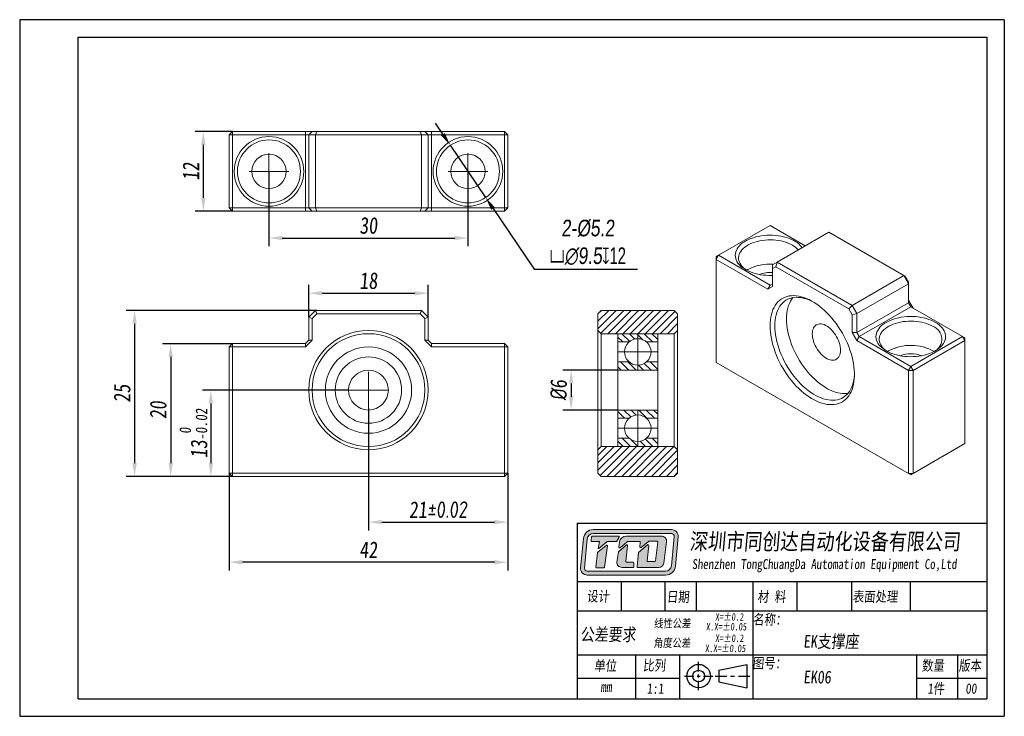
# Model space of a CAD drawing. Header units: millimetres. Extents: x 918 to 1066, y 138 to 243.
import ezdxf

# ---------------------------------------------------------------- set-up
doc = ezdxf.new("R2010")
doc.units = ezdxf.units.MM
doc.linetypes.add('CENTER2', pattern=[28.575, 19.05, -3.175, 3.175, -3.175])
doc.layers.get('0').update_dxf_attribs({"lineweight": 20})
for name, color, linetype, lineweight in [('中心线', 5, 'CENTER2', 13), ('外框', 7, 'Continuous', 25), ('文字', 3, 'Continuous', 18), ('标注', 1, 'Continuous', 13)]:
    doc.layers.add(name, color=color, linetype=linetype, lineweight=lineweight)
doc.styles.get("Standard").update_dxf_attribs({"font": 'SimSun.ttf', "width": 0.8, "oblique": 5})
doc.dimstyles.new('ISO-25', dxfattribs={"dimtxt": 2.5, "dimasz": 2, "dimexe": 1.25, "dimexo": 0, "dimtad": 1, "dimzin": 9, "dimdsep": 46, "dimtxsty": 'Standard', "dimcen": 2.5, "dimadec": 0, "dimazin": 2, "dimtfac": 1, "dimtix": 1, "dimtmove": 0, "dimatfit": 0, "dimfxl": 0, "dimarcsym": 0})
doc.dimstyles.new('ISO-25$3', dxfattribs={"dimtxt": 2.5, "dimasz": 2, "dimexe": 1.25, "dimexo": 0, "dimtad": 1, "dimtoh": 1, "dimzin": 9, "dimdsep": 46, "dimtxsty": 'Standard', "dimcen": 2.5, "dimadec": 0, "dimazin": 2, "dimtfac": 1, "dimtix": 1, "dimtmove": 0, "dimatfit": 0, "dimfxl": 0, "dimarcsym": 0})

# ---------------------------------------------------------------- blocks, each defined once
blk = doc.blocks.new('Y')
at = {"lineweight": 30}
for p, q in [((-4136.76, 2009.27), (-3862.74, 2009.27)), ((-4154.44, 2003.97), (-3857.44, 2003.97)), ((-4154.44, 2003.97), (-3857.44, 2003.97))]:
    blk.add_line(p, q, dxfattribs=at)
for points in [[(-3857.44, 2213.99), (-4154.44, 2213.99), (-4154.44, 2003.97)], [(-4136.76, 2009.27), (-4136.76, 2208.69), (-3862.74, 2208.69)]]:
    blk.add_lwpolyline(points, dxfattribs=at)
blk = doc.blocks.new('W')
at = {"lineweight": 30}
for p, q in [((-3857.44, 2213.99), (-3857.44, 2003.97)), ((-3857.44, 2213.99), (-3857.44, 2003.97)), ((-3862.74, 2208.69), (-3862.74, 2009.27))]:
    blk.add_line(p, q, dxfattribs=at)
blk.add_blockref('Y', (0, 0))
blk = doc.blocks.new('*D9')
at = {"layer": 'Defpoints', "color": 0, "transparency": 16777216}
for p in [(955.39, 219.7), (985.39, 219.7), (985.39, 209.66)]:
    blk.add_point(p, dxfattribs=at)
at = {"layer": '标注', "color": 0, "lineweight": -2, "transparency": 16777216}
for p, q in [((955.39, 219.7), (955.39, 208.41)), ((985.39, 219.7), (985.39, 208.41)), ((957.39, 209.66), (983.39, 209.66))]:
    blk.add_line(p, q, dxfattribs=at)
at = {"layer": '标注', "color": 0, "transparency": 16777216}
for points in [[(957.39, 209.99), (957.39, 209.33), (955.39, 209.66)], [(983.39, 209.99), (983.39, 209.33), (985.39, 209.66)]]:
    blk.add_solid(points, dxfattribs=at)
at = {"layer": '标注', "color": 0, "transparency": 16777216, "insert": (970.39, 211.54), "char_height": 2.5, "attachment_point": 5}
blk.add_mtext('30', dxfattribs=at)
blk = doc.blocks.new('*D10')
at = {"layer": 'Defpoints', "color": 0, "transparency": 16777216}
for p in [(949.89, 225.7), (945.49, 213.7), (949.89, 213.7)]:
    blk.add_point(p, dxfattribs=at)
at = {"layer": '标注', "color": 0, "lineweight": -2, "transparency": 16777216}
for p, q in [((949.89, 225.7), (944.24, 225.7)), ((945.49, 223.7), (945.49, 215.7)), ((949.89, 213.7), (944.24, 213.7))]:
    blk.add_line(p, q, dxfattribs=at)
at = {"layer": '标注', "color": 0, "transparency": 16777216}
for points in [[(945.16, 223.7), (945.82, 223.7), (945.49, 225.7)], [(945.16, 215.7), (945.82, 215.7), (945.49, 213.7)]]:
    blk.add_solid(points, dxfattribs=at)
at = {"layer": '标注', "color": 0, "transparency": 16777216, "insert": (943.62, 219.7), "char_height": 2.5, "attachment_point": 5, "rotation": 90}
blk.add_mtext('12', dxfattribs=at)
blk = doc.blocks.new('*D11')
at = {"layer": 'Defpoints', "color": 0, "transparency": 16777216}
for p in [(967.39, 186.74), (946.63, 173.74), (949.89, 173.74)]:
    blk.add_point(p, dxfattribs=at)
at = {"layer": '标注', "color": 0, "lineweight": -2, "transparency": 16777216}
for p, q in [((967.39, 186.74), (945.38, 186.74)), ((946.63, 184.74), (946.63, 175.74)), ((949.89, 173.74), (945.38, 173.74))]:
    blk.add_line(p, q, dxfattribs=at)
at = {"layer": '标注', "color": 0, "transparency": 16777216}
for points in [[(946.29, 184.74), (946.96, 184.74), (946.63, 186.74)], [(946.29, 175.74), (946.96, 175.74), (946.63, 173.74)]]:
    blk.add_solid(points, dxfattribs=at)
at = {"layer": '标注', "color": 0, "transparency": 16777216, "insert": (944, 180.24), "char_height": 2.5, "attachment_point": 5, "rotation": 90}
blk.add_mtext('13{\\H0.7x;\\S 0^ -0.02;}', dxfattribs=at)
blk = doc.blocks.new('*D12')
at = {"layer": 'Defpoints', "color": 0, "transparency": 16777216}
for p in [(949.89, 193.74), (940.57, 173.74), (949.89, 173.74)]:
    blk.add_point(p, dxfattribs=at)
at = {"layer": '标注', "color": 0, "lineweight": -2, "transparency": 16777216}
for p, q in [((949.89, 193.74), (939.32, 193.74)), ((940.57, 191.74), (940.57, 175.74)), ((949.89, 173.74), (939.32, 173.74))]:
    blk.add_line(p, q, dxfattribs=at)
at = {"layer": '标注', "color": 0, "transparency": 16777216}
for points in [[(940.24, 191.74), (940.91, 191.74), (940.57, 193.74)], [(940.24, 175.74), (940.91, 175.74), (940.57, 173.74)]]:
    blk.add_solid(points, dxfattribs=at)
at = {"layer": '标注', "color": 0, "transparency": 16777216, "insert": (938.7, 183.74), "char_height": 2.5, "attachment_point": 5, "rotation": 90}
blk.add_mtext('20', dxfattribs=at)
blk = doc.blocks.new('*D13')
at = {"layer": 'Defpoints', "color": 0, "transparency": 16777216}
for p in [(962.6, 198.74), (935.13, 173.74), (949.89, 173.74)]:
    blk.add_point(p, dxfattribs=at)
at = {"layer": '标注', "color": 0, "lineweight": -2, "transparency": 16777216}
for p, q in [((962.6, 198.74), (933.88, 198.74)), ((935.13, 196.74), (935.13, 175.74)), ((949.89, 173.74), (933.88, 173.74))]:
    blk.add_line(p, q, dxfattribs=at)
at = {"layer": '标注', "color": 0, "transparency": 16777216}
for points in [[(934.8, 196.74), (935.47, 196.74), (935.13, 198.74)], [(934.8, 175.74), (935.47, 175.74), (935.13, 173.74)]]:
    blk.add_solid(points, dxfattribs=at)
at = {"layer": '标注', "color": 0, "transparency": 16777216, "insert": (933.26, 186.24), "char_height": 2.5, "attachment_point": 5, "rotation": 90}
blk.add_mtext('25', dxfattribs=at)
blk = doc.blocks.new('*D14')
at = {"layer": 'Defpoints', "color": 0, "transparency": 16777216}
for p in [(979.39, 201.34), (961.39, 197.74), (979.39, 197.64)]:
    blk.add_point(p, dxfattribs=at)
at = {"layer": '标注', "color": 0, "lineweight": -2, "transparency": 16777216}
for p, q in [((961.39, 197.74), (961.39, 202.59)), ((979.39, 197.64), (979.39, 202.59)), ((963.39, 201.34), (977.39, 201.34))]:
    blk.add_line(p, q, dxfattribs=at)
at = {"layer": '标注', "color": 0, "transparency": 16777216}
for points in [[(963.39, 201.67), (963.39, 201.01), (961.39, 201.34)], [(977.39, 201.67), (977.39, 201.01), (979.39, 201.34)]]:
    blk.add_solid(points, dxfattribs=at)
at = {"layer": '标注', "color": 0, "transparency": 16777216, "insert": (970.39, 203.22), "char_height": 2.5, "attachment_point": 5}
blk.add_mtext('18', dxfattribs=at)
blk = doc.blocks.new('*D15')
at = {"layer": 'Defpoints', "color": 0, "transparency": 16777216}
for p in [(970.39, 183.99), (991.39, 174.24), (991.39, 166.85)]:
    blk.add_point(p, dxfattribs=at)
at = {"layer": '标注', "color": 0, "lineweight": -2, "transparency": 16777216}
for p, q in [((970.39, 183.99), (970.39, 165.6)), ((991.39, 174.24), (991.39, 165.6)), ((972.39, 166.85), (989.39, 166.85))]:
    blk.add_line(p, q, dxfattribs=at)
at = {"layer": '标注', "color": 0, "transparency": 16777216}
for points in [[(972.39, 167.18), (972.39, 166.52), (970.39, 166.85)], [(989.39, 167.18), (989.39, 166.52), (991.39, 166.85)]]:
    blk.add_solid(points, dxfattribs=at)
at = {"layer": '标注', "color": 0, "transparency": 16777216, "insert": (980.89, 168.73), "char_height": 2.5, "attachment_point": 5}
blk.add_mtext('21{\\fISOCPEUR|b0|i0|c0|p34;%%P0.02}', dxfattribs=at)
blk = doc.blocks.new('*D16')
at = {"layer": 'Defpoints', "color": 0, "transparency": 16777216}
for p in [(949.39, 174.24), (991.39, 174.24), (949.39, 160.81)]:
    blk.add_point(p, dxfattribs=at)
at = {"layer": '标注', "color": 0, "lineweight": -2, "transparency": 16777216}
for p, q in [((949.39, 174.24), (949.39, 159.56)), ((991.39, 174.24), (991.39, 159.56)), ((989.39, 160.81), (951.39, 160.81))]:
    blk.add_line(p, q, dxfattribs=at)
at = {"layer": '标注', "color": 0, "transparency": 16777216}
for points in [[(951.39, 161.14), (951.39, 160.47), (949.39, 160.81)], [(989.39, 161.14), (989.39, 160.47), (991.39, 160.81)]]:
    blk.add_solid(points, dxfattribs=at)
at = {"layer": '标注', "color": 0, "transparency": 16777216, "insert": (970.39, 162.68), "char_height": 2.5, "attachment_point": 5}
blk.add_mtext('42', dxfattribs=at)
blk = doc.blocks.new('*D17')
at = {"layer": 'Defpoints', "color": 0, "transparency": 16777216}
for p in [(1007.99, 189.74), (1000.94, 183.74), (1007.99, 183.74)]:
    blk.add_point(p, dxfattribs=at)
at = {"layer": '标注', "color": 0, "lineweight": -2, "transparency": 16777216}
for p, q in [((1007.99, 189.74), (999.69, 189.74)), ((1000.94, 187.74), (1000.94, 185.74)), ((1007.99, 183.74), (999.69, 183.74))]:
    blk.add_line(p, q, dxfattribs=at)
at = {"layer": '标注', "color": 0, "transparency": 16777216}
for points in [[(1000.61, 187.74), (1001.28, 187.74), (1000.94, 189.74)], [(1000.61, 185.74), (1001.28, 185.74), (1000.94, 183.74)]]:
    blk.add_solid(points, dxfattribs=at)
at = {"layer": '标注', "color": 0, "transparency": 16777216, "insert": (999.07, 186.74), "char_height": 2.5, "attachment_point": 5, "rotation": 90}
blk.add_mtext('{\\fISOCPEUR|b0|i0|c0|p34;%%C}6', dxfattribs=at)
blk = doc.blocks.new('*D18')
at = {"layer": 'Defpoints', "color": 0, "transparency": 16777216}
for p in [(982.73, 223.64), (988.05, 215.77)]:
    blk.add_point(p, dxfattribs=at)
at = {"layer": '标注', "color": 0, "lineweight": -2, "transparency": 16777216}
for p, q in [((981.62, 225.3), (980.5, 226.96)), ((982.73, 223.64), (988.05, 215.77)), ((989.17, 214.11), (995.35, 204.95)), ((995.35, 204.95), (1010.97, 204.95))]:
    blk.add_line(p, q, dxfattribs=at)
at = {"layer": '标注', "color": 0, "transparency": 16777216}
for points in [[(981.89, 225.48), (981.34, 225.11), (982.73, 223.64)], [(989.44, 214.29), (988.89, 213.92), (988.05, 215.77)]]:
    blk.add_solid(points, dxfattribs=at)
at = {"layer": '标注', "color": 0, "transparency": 16777216, "insert": (1003.47, 209), "char_height": 2.5, "attachment_point": 5}
blk.add_mtext('{\\fGulim|b0|i0|c129|p34;2-%%C5.2\\P\\fGDT|b0|i0|c0|p2;\\Q0;\\W0.67;v\\fGulim|b0|i0|c129|p34;\\Q5;\\W0.8;∅9.5\\fGDT|b0|i0|c0|p2;\\Q0;\\W0.67;x12}', dxfattribs=at)

msp = doc.modelspace()

# ---------------------------------------------------------------- hatches: boundary and pattern name
h = msp.add_hatch()
h.set_pattern_fill('ANSI31', color=2, scale=0.25)
h.set_pattern_definition([(45, (-166.0556, -35.4981), (-0.561266, 0.561266), [])])
h.paths.add_polyline_path([(1007.992, 195.245), (1016.492, 195.245), (1016.992, 195.745), (1016.992, 198.245), (1016.492, 198.745), (1005.492, 198.745), (1004.992, 198.245), (1004.992, 195.745), (1005.492, 195.245)])
h.paths.add_polyline_path([(1007.992, 178.245), (1005.492, 178.245), (1004.992, 177.745), (1004.992, 174.245), (1005.492, 173.745), (1016.492, 173.745), (1016.992, 174.245), (1016.992, 177.745), (1016.492, 178.245)])
h = msp.add_hatch()
h.set_pattern_fill('ANSI31', color=2, scale=0.25, angle=90)
h.set_pattern_definition([(135, (-166.0556, -35.4981), (-0.561266, -0.561266), [])])
h.paths.add_polyline_path([(1010.992, 195.245), (1007.992, 195.245), (1007.992, 193.995), (1009.669, 193.995, -0.1826758), (1010.992, 194.495)])
h.paths.add_polyline_path([(1013.992, 195.245), (1010.992, 195.245), (1010.992, 194.495, -0.1826758), (1012.315, 193.995), (1013.992, 193.995)])
h.paths.add_polyline_path([(1010.992, 190.495, -0.1826758), (1009.669, 190.995), (1007.992, 190.995), (1007.992, 189.745), (1010.992, 189.745)])
h.paths.add_polyline_path([(1013.992, 190.995), (1012.315, 190.995, -0.1826758), (1010.992, 190.495), (1010.992, 189.745), (1013.992, 189.745)])
h.paths.add_polyline_path([(1013.992, 183.745), (1010.992, 183.745), (1010.992, 182.995, -0.1826758), (1012.315, 182.495), (1013.992, 182.495)])
h.paths.add_polyline_path([(1010.992, 183.745), (1007.992, 183.745), (1007.992, 182.495), (1009.669, 182.495, -0.1826758), (1010.992, 182.995)])
h.paths.add_polyline_path([(1010.992, 178.995, -0.1826758), (1009.669, 179.495), (1007.992, 179.495), (1007.992, 178.245), (1010.992, 178.245)])
h.paths.add_polyline_path([(1013.992, 179.495), (1012.315, 179.495, -0.1826758), (1010.992, 178.995), (1010.992, 178.245), (1013.992, 178.245)])
at = {"layer": '文字'}
h = msp.add_hatch(color=256, dxfattribs=at)
h.dxf.hatch_style = 1
h.paths.add_polyline_path([(1016.08, 165.722), (1004.279, 165.722, 0.3871904), (1002.788, 164.364), (1002.376, 159.952, 0.4417631), (1003.37, 158.861), (1015.178, 158.861, 0.3876272), (1016.668, 160.221), (1017.074, 164.633, 0.4413093)])
h.paths.add_polyline_path([(1016.08, 165.123, -0.4413093), (1016.477, 164.687), (1016.072, 160.276, -0.3876272), (1015.178, 159.46), (1003.37, 159.46, -0.4417631), (1002.972, 159.896), (1003.384, 164.308, -0.3871904), (1004.279, 165.123)], flags=16)
h.paths.add_polyline_path([(1008.095, 164.739, -0.5692565), (1008.183, 164.591), (1007.848, 163.975, -0.2751589), (1007.76, 163.922), (1006.415, 163.922, 0.1785487), (1006.35, 163.898), (1005.129, 162.856), (1005.043, 162.856), (1005.238, 163.924), (1004.053, 163.924, -0.4551699), (1003.954, 164.037), (1004.038, 164.643, -0.3736999), (1004.136, 164.729)], flags=0)
h.paths.add_polyline_path([(1006.247, 163.346, -0.6728841), (1006.407, 163.254), (1005.975, 160.053, -0.3754282), (1005.876, 159.967), (1004.784, 159.967, -0.4451596), (1004.685, 160.077), (1004.914, 162.265, -0.2032664), (1004.952, 162.333)], flags=0)
h.paths.add_polyline_path([(1009.242, 164.739), (1014.585, 164.739, -0.4535474), (1015.327, 163.892), (1014.898, 160.677, -0.3759441), (1014.157, 160.027), (1010.989, 160.027, -0.443757), (1010.889, 160.137), (1011.103, 162.269), (1012.474, 163.434, -0.6781546), (1012.638, 163.347), (1012.384, 161.024, 0.4464345), (1012.483, 160.913), (1013.543, 160.913, 0.3783283), (1013.642, 161.001), (1013.998, 163.854, 0.4510331), (1013.899, 163.967), (1012.652, 163.967, 0.1736567), (1012.588, 163.944), (1011.481, 163.034, -0.6630003), (1011.318, 163.119), (1011.375, 163.806, 0.4388203), (1011.276, 163.914), (1009.46, 163.914, 0.1753949), (1009.396, 163.891), (1008.316, 162.991, -0.6807563), (1008.153, 163.08), (1008.252, 163.866, -0.3779258)], flags=0)
h.paths.add_polyline_path([(1008.096, 162.367), (1009.303, 163.428, -0.6841835), (1009.468, 163.342), (1009.206, 160.931, 0.4462884), (1009.305, 160.82), (1010.273, 160.82, -0.4142136), (1010.373, 160.72), (1010.373, 160.127, -0.4142136), (1010.273, 160.027), (1008.58, 160.027, -0.4294817), (1007.832, 160.814), (1008.063, 162.308, -0.1758286)], flags=0)
h.paths.add_polyline_path([(1008.183, 164.591, 0.5692565), (1008.095, 164.739), (1004.136, 164.729, 0.3736999), (1004.038, 164.643), (1003.954, 164.037, 0.4551699), (1004.053, 163.924), (1005.238, 163.924), (1005.043, 162.856), (1005.129, 162.856), (1006.35, 163.898, -0.1785487), (1006.415, 163.922), (1007.76, 163.922, 0.2751589), (1007.848, 163.975)], flags=0)
h.paths.add_polyline_path([(1006.407, 163.254, 0.6728841), (1006.247, 163.346), (1004.952, 162.333, 0.2032664), (1004.914, 162.265), (1004.685, 160.077, 0.4451596), (1004.784, 159.967), (1005.876, 159.967, 0.3754282), (1005.975, 160.053)], flags=0)
h.paths.add_polyline_path([(1009.468, 163.342, 0.6841835), (1009.303, 163.428), (1008.096, 162.367, 0.1758286), (1008.063, 162.308), (1007.832, 160.814, 0.4294817), (1008.58, 160.027), (1010.273, 160.027, 0.4142136), (1010.373, 160.127), (1010.373, 160.72, 0.4142136), (1010.273, 160.82), (1009.305, 160.82, -0.4462884), (1009.206, 160.931)], flags=0)
h.paths.add_polyline_path([(1014.585, 164.739), (1009.242, 164.739, 0.3779258), (1008.252, 163.866), (1008.153, 163.08, 0.6807563), (1008.316, 162.991), (1009.396, 163.891, -0.1753949), (1009.46, 163.914), (1011.276, 163.914, -0.4388203), (1011.375, 163.806), (1011.318, 163.119, 0.6630003), (1011.481, 163.034), (1012.588, 163.944, -0.1736567), (1012.652, 163.967), (1013.899, 163.967, -0.4510331), (1013.998, 163.854), (1013.642, 161.001, -0.3783283), (1013.543, 160.913), (1012.483, 160.913, -0.4464345), (1012.384, 161.024), (1012.638, 163.347, 0.6781546), (1012.474, 163.434), (1011.103, 162.269), (1010.889, 160.137, 0.443757), (1010.989, 160.027), (1014.157, 160.027, 0.3759441), (1014.898, 160.677), (1015.327, 163.892, 0.4535474)], flags=0)
h = msp.add_hatch(color=256, dxfattribs=at)
h.dxf.hatch_style = 1
h.paths.add_polyline_path([(1008.183, 164.591, 0.5692565), (1008.095, 164.739), (1004.136, 164.729, 0.3736999), (1004.038, 164.643), (1003.954, 164.037, 0.4551699), (1004.053, 163.924), (1005.238, 163.924), (1005.043, 162.856), (1005.129, 162.856), (1006.35, 163.898, -0.1785487), (1006.415, 163.922), (1007.76, 163.922, 0.2751589), (1007.848, 163.975)])
h.paths.add_polyline_path([(1006.407, 163.254, 0.6728841), (1006.247, 163.346), (1004.952, 162.333, 0.2032664), (1004.914, 162.265), (1004.685, 160.077, 0.4451596), (1004.784, 159.967), (1005.876, 159.967, 0.3754282), (1005.975, 160.053)])
h.paths.add_polyline_path([(1009.468, 163.342, 0.6841835), (1009.303, 163.428), (1008.096, 162.367, 0.1758286), (1008.063, 162.308), (1007.832, 160.814, 0.4294817), (1008.58, 160.027), (1010.273, 160.027, 0.4142136), (1010.373, 160.127), (1010.373, 160.72, 0.4142136), (1010.273, 160.82), (1009.305, 160.82, -0.4462884), (1009.206, 160.931)])
h.paths.add_polyline_path([(1014.585, 164.739), (1009.242, 164.739, 0.3779258), (1008.252, 163.866), (1008.153, 163.08, 0.6807563), (1008.316, 162.991), (1009.396, 163.891, -0.1753949), (1009.46, 163.914), (1011.276, 163.914, -0.4388203), (1011.375, 163.806), (1011.318, 163.119, 0.6630003), (1011.481, 163.034), (1012.588, 163.944, -0.1736567), (1012.652, 163.967), (1013.899, 163.967, -0.4510331), (1013.998, 163.854), (1013.642, 161.001, -0.3783283), (1013.543, 160.913), (1012.483, 160.913, -0.4464345), (1012.384, 161.024), (1012.638, 163.347, 0.6781546), (1012.474, 163.434), (1011.103, 162.269), (1010.889, 160.137, 0.443757), (1010.989, 160.027), (1014.157, 160.027, 0.3759441), (1014.898, 160.677), (1015.327, 163.892, 0.4535474)])

# ---------------------------------------------------------------- linework, layer by layer
at = {"color": 7, "linetype": 'Continuous', "lineweight": 15}
for p, q in [((949.392, 225.203), (949.892, 225.703)), ((949.892, 225.203), (949.892, 225.703)), ((949.892, 225.703), (960.892, 225.703)), ((960.892, 225.203), (960.892, 225.703)), ((961.392, 225.703), (960.892, 225.703)), ((961.392, 225.203), (961.892, 225.703)), ((961.892, 225.703), (961.392, 225.703)), ((961.892, 225.703), (962.599, 225.703)), ((962.392, 225.203), (962.599, 225.703)), ((962.599, 225.703), (978.185, 225.703)), ((978.392, 225.203), (978.185, 225.703)), ((978.185, 225.703), (978.892, 225.703)), ((978.892, 225.703), (979.392, 225.203)), ((979.392, 225.703), (978.892, 225.703)), ((979.892, 225.703), (979.392, 225.703)), ((979.892, 225.703), (979.892, 225.203)), ((979.892, 225.703), (990.892, 225.703)), ((990.892, 225.703), (991.392, 225.203)), ((990.892, 225.703), (990.892, 225.203)), ((949.392, 214.203), (949.392, 225.203)), ((949.392, 225.203), (949.892, 225.203)), ((949.892, 225.203), (949.892, 214.203)), ((960.892, 225.203), (949.892, 225.203)), ((960.892, 214.203), (960.892, 225.203)), ((960.892, 225.203), (961.392, 225.203)), ((961.392, 214.203), (961.392, 225.203)), ((962.392, 225.203), (961.392, 225.203)), ((962.392, 225.203), (962.392, 214.203)), ((978.392, 225.203), (962.392, 225.203)), ((978.392, 214.203), (978.392, 225.203)), ((979.392, 225.203), (978.392, 225.203)), ((979.392, 225.203), (979.392, 214.203)), ((979.392, 225.203), (979.892, 225.203)), ((979.892, 225.203), (979.892, 214.203)), ((990.892, 225.203), (979.892, 225.203)), ((990.892, 214.203), (990.892, 225.203)), ((990.892, 225.203), (991.392, 225.203)), ((991.392, 225.203), (991.392, 214.203)), ((949.892, 214.203), (949.392, 214.203)), ((949.892, 213.703), (949.392, 214.203)), ((949.892, 214.203), (960.892, 214.203)), ((949.892, 213.703), (949.892, 214.203)), ((961.392, 214.203), (960.892, 214.203)), ((960.892, 213.703), (960.892, 214.203)), ((961.392, 214.203), (962.392, 214.203)), ((961.892, 213.703), (961.392, 214.203)), ((962.392, 214.203), (978.392, 214.203)), ((962.599, 213.703), (962.392, 214.203)), ((978.185, 213.703), (978.392, 214.203)), ((978.392, 214.203), (979.392, 214.203)), ((979.392, 214.203), (978.892, 213.703)), ((979.892, 214.203), (979.392, 214.203)), ((979.892, 214.203), (979.892, 213.703)), ((979.892, 214.203), (990.892, 214.203)), ((991.392, 214.203), (990.892, 214.203)), ((990.892, 214.203), (990.892, 213.703)), ((991.392, 214.203), (990.892, 213.703)), ((960.892, 213.703), (949.892, 213.703)), ((960.892, 213.703), (961.392, 213.703)), ((961.392, 213.703), (961.892, 213.703)), ((962.599, 213.703), (961.892, 213.703)), ((978.185, 213.703), (962.599, 213.703)), ((978.892, 213.703), (978.185, 213.703)), ((978.892, 213.703), (979.392, 213.703)), ((979.392, 213.703), (979.892, 213.703)), ((990.892, 213.703), (979.892, 213.703)), ((1030.939, 211.543), (1023.161, 207.053)), ((1036.242, 208.482), (1030.939, 211.543)), ((1039.778, 210.523), (1032, 206.033)), ((1051.092, 203.992), (1039.778, 210.523)), ((1022.808, 206.441), (1023.161, 207.053)), ((1023.161, 207.053), (1022.808, 206.849)), ((1022.808, 206.441), (1022.808, 206.849)), ((1022.808, 206.441), (1022.808, 190.926)), ((1030.586, 201.95), (1022.808, 206.441)), ((1023.161, 207.053), (1030.939, 202.563)), ((1027.58, 204.909), (1027.413, 204.807)), ((1031.293, 205.625), (1032, 206.033)), ((1031.293, 205.047), (1031.293, 205.625)), ((1031.793, 205.336), (1031.293, 205.047)), ((1031.293, 205.047), (1031.293, 202.359)), ((1031.793, 205.336), (1032, 206.033)), ((1042.814, 198.974), (1031.793, 205.336)), ((1032, 206.033), (1043.314, 199.502)), ((1043.314, 199.502), (1051.092, 203.992)), ((1051.799, 202.767), (1051.092, 203.992)), ((1051.092, 203.992), (1051.299, 203.872)), ((1051.299, 203.872), (1051.799, 203.006)), ((1030.586, 201.95), (1030.939, 202.563)), ((1030.586, 201.95), (1030.939, 202.155)), ((1031.293, 202.767), (1030.939, 202.563)), ((1030.939, 202.155), (1031.293, 202.359)), ((1051.799, 202.767), (1044.021, 198.277)), ((1051.799, 203.006), (1051.799, 202.767)), ((1051.799, 199.909), (1051.799, 202.767)), ((1042.814, 198.974), (1043.314, 199.502)), ((1043.314, 198.108), (1042.814, 198.974)), ((1043.314, 199.502), (1044.021, 198.277)), ((1044.021, 195.419), (1051.799, 199.909)), ((1052.152, 199.297), (1044.374, 194.807)), ((1052.152, 199.705), (1051.799, 200.318)), ((1051.799, 199.909), (1052.152, 199.297)), ((1052.506, 199.093), (1052.152, 199.705)), ((1059.931, 194.807), (1052.152, 199.297)), ((961.392, 197.745), (962.392, 198.745)), ((961.892, 197.538), (961.392, 197.745)), ((961.392, 194.245), (961.392, 197.745)), ((962.599, 198.245), (961.892, 197.538)), ((961.892, 197.538), (961.892, 194.245)), ((962.599, 198.245), (962.392, 198.745)), ((962.392, 198.745), (978.392, 198.745)), ((978.185, 198.245), (962.599, 198.245)), ((978.185, 198.245), (978.392, 198.745)), ((978.892, 197.538), (978.185, 198.245)), ((978.392, 198.745), (979.392, 197.745)), ((979.392, 197.745), (978.892, 197.538)), ((978.892, 194.245), (978.892, 197.538)), ((979.392, 197.745), (979.392, 194.245)), ((1005.492, 198.745), (1004.992, 198.245)), ((1004.992, 195.745), (1004.992, 198.245)), ((1005.492, 198.745), (1016.492, 198.745)), ((1016.992, 198.245), (1016.492, 198.745)), ((1016.992, 195.745), (1016.992, 198.245)), ((1044.021, 198.277), (1043.314, 198.108)), ((1043.314, 195.419), (1043.314, 198.108)), ((1044.021, 198.277), (1044.021, 195.419)), ((1004.992, 195.745), (1005.492, 195.245)), ((1004.992, 177.745), (1004.992, 195.745)), ((1007.992, 195.245), (1005.492, 195.245)), ((1005.492, 195.245), (1005.492, 178.245)), ((1016.492, 195.245), (1007.992, 195.245)), ((1007.992, 195.245), (1007.992, 189.745)), ((1013.992, 189.745), (1013.992, 195.245)), ((1016.492, 195.245), (1016.992, 195.745)), ((1016.492, 178.245), (1016.492, 195.245)), ((1016.992, 195.745), (1016.992, 177.745)), ((1043.314, 195.419), (1043.667, 194.807)), ((1044.021, 195.419), (1043.314, 195.419)), ((1043.667, 194.807), (1044.021, 194.194)), ((1044.374, 194.807), (1044.021, 195.419)), ((1044.374, 194.807), (1044.021, 194.194)), ((1044.374, 194.807), (1052.152, 190.317)), ((1052.152, 190.317), (1059.931, 194.807)), ((1059.931, 194.807), (1060.284, 194.194)), ((1060.284, 194.603), (1059.931, 194.807)), ((1060.284, 194.603), (1060.284, 194.194)), ((949.892, 193.745), (949.392, 193.245)), ((949.392, 174.245), (949.392, 193.245)), ((949.892, 193.245), (949.392, 193.245)), ((949.892, 193.245), (949.892, 193.745)), ((949.892, 193.745), (960.892, 193.745)), ((949.892, 193.245), (949.892, 174.245)), ((960.892, 193.245), (949.892, 193.245)), ((961.392, 194.245), (960.892, 193.745)), ((960.892, 193.245), (961.392, 193.745)), ((960.892, 193.245), (960.892, 193.745)), ((961.392, 193.745), (961.892, 194.245)), ((961.892, 194.245), (961.392, 194.245)), ((978.892, 194.245), (979.392, 193.745)), ((979.392, 194.245), (978.892, 194.245)), ((979.892, 193.745), (979.392, 194.245)), ((979.392, 193.745), (979.892, 193.245)), ((979.892, 193.745), (979.892, 193.245)), ((979.892, 193.745), (990.892, 193.745)), ((990.892, 193.245), (979.892, 193.245)), ((990.892, 193.745), (990.892, 193.245)), ((991.392, 193.245), (990.892, 193.745)), ((990.892, 174.245), (990.892, 193.245)), ((991.392, 193.245), (990.892, 193.245)), ((991.392, 193.245), (991.392, 174.245)), ((1051.799, 189.704), (1044.021, 194.194)), ((1060.284, 194.194), (1052.506, 189.704)), ((1060.284, 178.68), (1060.284, 194.194)), ((1048.794, 192.663), (1048.626, 192.561)), ((1022.808, 190.926), (1051.799, 174.19)), ((1023.161, 190.722), (1022.808, 190.926)), ((1052.152, 173.986), (1023.161, 190.722)), ((1052.152, 190.317), (1051.799, 189.704)), ((1052.506, 189.704), (1052.152, 190.317)), ((1013.992, 189.745), (1007.992, 189.745)), ((1007.992, 183.745), (1007.992, 189.745)), ((1013.992, 189.745), (1013.992, 183.745)), ((1051.799, 174.19), (1051.799, 189.704)), ((1052.506, 189.704), (1051.799, 189.704)), ((1052.506, 189.704), (1052.506, 174.19)), ((1007.992, 183.745), (1007.992, 178.245)), ((1007.992, 183.745), (1013.992, 183.745)), ((1013.992, 178.245), (1013.992, 183.745)), ((1005.492, 178.245), (1004.992, 177.745)), ((1005.492, 178.245), (1007.992, 178.245)), ((1007.992, 178.245), (1016.492, 178.245)), ((1016.992, 177.745), (1016.492, 178.245)), ((1059.931, 178.476), (1052.152, 173.986)), ((1052.506, 174.19), (1060.284, 178.68)), ((1060.284, 178.68), (1059.931, 178.476)), ((1004.992, 174.245), (1004.992, 177.745)), ((1016.992, 174.245), (1016.992, 177.745)), ((949.892, 174.245), (949.392, 174.245)), ((949.892, 173.745), (949.392, 174.245)), ((949.892, 174.245), (990.892, 174.245)), ((949.892, 173.745), (949.892, 174.245)), ((990.892, 173.745), (949.892, 173.745)), ((991.392, 174.245), (990.892, 174.245)), ((990.892, 173.745), (990.892, 174.245)), ((990.892, 173.745), (991.392, 174.245)), ((1004.992, 174.245), (1005.492, 173.745)), ((1005.492, 173.745), (1016.492, 173.745)), ((1016.492, 173.745), (1016.992, 174.245)), ((1052.506, 174.19), (1051.799, 174.19)), ((1052.152, 173.986), (1051.799, 174.19)), ((1052.152, 173.986), (1052.506, 174.19))]:
    msp.add_line(p, q, dxfattribs=at)
for p, q in [((1009.669, 193.995), (1007.992, 193.995)), ((1013.992, 193.995), (1012.315, 193.995)), ((1009.669, 190.995), (1007.992, 190.995)), ((1013.992, 190.995), (1012.315, 190.995)), ((1009.669, 182.495), (1007.992, 182.495)), ((1013.992, 182.495), (1012.315, 182.495)), ((1009.669, 179.495), (1007.992, 179.495)), ((1013.992, 179.495), (1012.315, 179.495))]:
    msp.add_line(p, q)
at = {"color": 7, "linetype": 'Continuous', "lineweight": 15, "flags": 128}
for points in [[(1031.293, 204.029), (1031.207, 204.026), (1030.779, 204.024), (1030.351, 204.041), (1029.928, 204.079), (1029.512, 204.136), (1029.105, 204.213), (1028.71, 204.309), (1028.33, 204.423), (1027.967, 204.555), (1027.624, 204.703), (1027.303, 204.867), (1027.007, 205.045), (1026.736, 205.237), (1026.494, 205.44), (1026.281, 205.655), (1026.099, 205.879), (1025.95, 206.111), (1025.833, 206.348), (1025.751, 206.591), (1025.703, 206.837), (1025.69, 207.084), (1025.711, 207.331), (1025.768, 207.576), (1025.859, 207.817), (1025.984, 208.054), (1026.142, 208.284), (1026.331, 208.505), (1026.552, 208.717), (1026.801, 208.918), (1027.079, 209.107), (1027.381, 209.282), (1027.708, 209.442), (1028.056, 209.586), (1028.423, 209.713), (1028.807, 209.823), (1029.205, 209.914), (1029.615, 209.986), (1030.033, 210.038), (1030.458, 210.071), (1030.886, 210.084), (1031.314, 210.076), (1031.739, 210.048), (1032.16, 210.001), (1032.572, 209.933), (1032.973, 209.847), (1033.361, 209.742), (1033.732, 209.619), (1034.085, 209.479), (1034.418, 209.323), (1034.727, 209.152), (1035.01, 208.967), (1035.267, 208.769), (1035.495, 208.559), (1035.692, 208.34), (1035.786, 208.218)], [(1034.298, 208.584), (1033.997, 208.743), (1033.673, 208.887), (1033.329, 209.014), (1032.967, 209.124), (1032.59, 209.216), (1032.202, 209.288), (1031.803, 209.341), (1031.398, 209.374), (1030.99, 209.387), (1030.582, 209.379), (1030.176, 209.351), (1029.776, 209.303), (1029.384, 209.236), (1029.004, 209.149), (1028.638, 209.044), (1028.29, 208.921), (1027.961, 208.781), (1027.654, 208.625), (1027.371, 208.455), (1027.115, 208.271), (1026.887, 208.075), (1026.689, 207.869), (1026.522, 207.653), (1026.388, 207.43), (1026.288, 207.201), (1026.222, 206.968), (1026.192, 206.733), (1026.196, 206.497), (1026.236, 206.262), (1026.31, 206.03), (1026.419, 205.803), (1026.561, 205.582), (1026.735, 205.368), (1026.941, 205.164), (1027.176, 204.971), (1027.413, 204.807)], [(1030.939, 196.439), (1030.952, 196.888), (1030.988, 197.322), (1031.05, 197.738), (1031.135, 198.135), (1031.245, 198.512), (1031.377, 198.866), (1031.533, 199.196), (1031.711, 199.501), (1031.911, 199.781), (1032.131, 200.033), (1032.372, 200.257), (1032.632, 200.452), (1032.909, 200.618), (1033.204, 200.753), (1033.515, 200.857), (1033.84, 200.93), (1034.179, 200.971), (1034.529, 200.98), (1034.891, 200.958), (1035.261, 200.904), (1035.64, 200.818), (1036.025, 200.702), (1036.415, 200.554), (1036.809, 200.377), (1037.204, 200.17), (1037.6, 199.934), (1037.995, 199.671), (1038.387, 199.381), (1038.774, 199.065), (1039.156, 198.725), (1039.531, 198.362), (1039.898, 197.978), (1040.254, 197.573), (1040.599, 197.149), (1040.931, 196.709), (1041.249, 196.253), (1041.552, 195.784), (1041.838, 195.303), (1042.107, 194.812), (1042.357, 194.313), (1042.588, 193.809), (1042.798, 193.3), (1042.987, 192.789), (1043.154, 192.279), (1043.298, 191.77), (1043.419, 191.265), (1043.517, 190.765), (1043.59, 190.274), (1043.639, 189.792), (1043.664, 189.321), (1043.664, 188.864), (1043.639, 188.422), (1043.59, 187.997), (1043.517, 187.59), (1043.419, 187.204), (1043.298, 186.838), (1043.154, 186.496), (1042.987, 186.178), (1042.798, 185.885), (1042.588, 185.619), (1042.357, 185.381), (1042.107, 185.171), (1041.838, 184.991), (1041.552, 184.841), (1041.249, 184.721), (1040.931, 184.633), (1040.599, 184.576), (1040.254, 184.55), (1039.898, 184.557), (1039.531, 184.595), (1039.156, 184.665), (1038.774, 184.766), (1038.387, 184.898), (1037.995, 185.06), (1037.6, 185.253), (1037.204, 185.474), (1036.809, 185.724), (1036.415, 186), (1036.025, 186.303), (1035.64, 186.631), (1035.261, 186.983), (1034.891, 187.357), (1034.529, 187.752), (1034.179, 188.167), (1033.84, 188.599), (1033.515, 189.047), (1033.204, 189.51), (1032.909, 189.985), (1032.632, 190.471), (1032.372, 190.966), (1032.131, 191.468), (1031.911, 191.975), (1031.711, 192.485), (1031.533, 192.996), (1031.377, 193.506), (1031.245, 194.013), (1031.135, 194.516), (1031.05, 195.011), (1030.988, 195.498), (1030.952, 195.975), (1030.939, 196.439)], [(1037.484, 200.007), (1037.464, 200.017), (1037.08, 200.211), (1036.697, 200.374), (1036.319, 200.508), (1035.947, 200.61), (1035.581, 200.681), (1035.224, 200.72), (1034.877, 200.727), (1034.541, 200.703), (1034.218, 200.647), (1033.909, 200.559), (1033.616, 200.44), (1033.339, 200.29), (1033.08, 200.11), (1032.84, 199.901), (1032.62, 199.663), (1032.42, 199.398), (1032.242, 199.107), (1032.086, 198.79), (1031.953, 198.449), (1031.843, 198.086), (1031.757, 197.701), (1031.696, 197.298), (1031.659, 196.876), (1031.646, 196.439)], [(1034.384, 200.68), (1034.188, 200.419), (1034.009, 200.127), (1033.853, 199.81), (1033.72, 199.47), (1033.611, 199.106), (1033.525, 198.722), (1033.463, 198.318), (1033.426, 197.897), (1033.414, 197.459), (1033.426, 197.007), (1033.463, 196.543), (1033.525, 196.068), (1033.611, 195.585), (1033.72, 195.095), (1033.853, 194.601), (1034.009, 194.104), (1034.188, 193.607), (1034.387, 193.111), (1034.608, 192.619), (1034.848, 192.132), (1035.107, 191.654), (1035.384, 191.184), (1035.677, 190.726), (1035.986, 190.282), (1036.309, 189.853), (1036.644, 189.441), (1036.992, 189.047), (1037.349, 188.674), (1037.714, 188.323), (1038.087, 187.995), (1038.465, 187.692), (1038.847, 187.414), (1039.232, 187.164), (1039.617, 186.941), (1040.002, 186.748), (1040.384, 186.584), (1040.762, 186.451), (1041.135, 186.349), (1041.5, 186.278), (1041.857, 186.238), (1042.205, 186.231), (1042.54, 186.256), (1042.697, 186.279)], [(1055.865, 196.95), (1056.155, 196.768), (1056.419, 196.573), (1056.654, 196.367), (1056.859, 196.15), (1057.033, 195.924), (1057.174, 195.69), (1057.282, 195.451), (1057.356, 195.208), (1057.396, 194.961), (1057.4, 194.714), (1057.369, 194.467), (1057.304, 194.223), (1057.205, 193.983), (1057.071, 193.748), (1056.906, 193.52), (1056.708, 193.3), (1056.48, 193.091), (1056.223, 192.893), (1055.94, 192.708), (1055.631, 192.537), (1055.299, 192.381), (1054.946, 192.241), (1054.574, 192.118), (1054.186, 192.013), (1053.785, 191.926), (1053.373, 191.859), (1052.953, 191.811), (1052.527, 191.784), (1052.099, 191.776), (1051.671, 191.789), (1051.247, 191.822), (1050.828, 191.874), (1050.418, 191.946), (1050.02, 192.037), (1049.636, 192.147), (1049.269, 192.274), (1048.921, 192.418), (1048.595, 192.578), (1048.292, 192.753), (1048.015, 192.941), (1047.765, 193.142), (1047.545, 193.354), (1047.355, 193.576), (1047.197, 193.806), (1047.072, 194.042), (1046.981, 194.284), (1046.925, 194.529), (1046.903, 194.776), (1046.916, 195.023), (1046.964, 195.269), (1047.046, 195.511), (1047.163, 195.749), (1047.312, 195.981), (1047.494, 196.205), (1047.707, 196.419), (1047.95, 196.623), (1048.22, 196.815), (1048.517, 196.993), (1048.837, 197.157), (1049.18, 197.305), (1049.543, 197.437), (1049.923, 197.551), (1050.318, 197.647), (1050.725, 197.723), (1051.141, 197.781), (1051.565, 197.819), (1051.992, 197.836), (1052.42, 197.834), (1052.847, 197.811), (1053.268, 197.768), (1053.683, 197.706), (1054.087, 197.624), (1054.478, 197.524), (1054.854, 197.405), (1055.212, 197.27), (1055.55, 197.117), (1055.865, 196.95)], [(1031.646, 196.439), (1031.659, 195.987), (1031.696, 195.523), (1031.757, 195.048), (1031.843, 194.565), (1031.953, 194.075), (1032.086, 193.581), (1032.242, 193.084), (1032.42, 192.586), (1032.62, 192.091), (1032.84, 191.598), (1033.08, 191.112), (1033.339, 190.633), (1033.616, 190.164), (1033.909, 189.706), (1034.218, 189.262), (1034.541, 188.832), (1034.877, 188.42), (1035.224, 188.027), (1035.581, 187.654), (1035.947, 187.302), (1036.319, 186.974), (1036.697, 186.671), (1037.08, 186.394), (1037.464, 186.143), (1037.849, 185.921), (1038.234, 185.727), (1038.616, 185.564), (1038.994, 185.43), (1039.367, 185.328), (1039.733, 185.257), (1040.09, 185.218), (1040.437, 185.211), (1040.773, 185.235), (1041.095, 185.291), (1041.404, 185.379), (1041.698, 185.498), (1041.974, 185.648), (1042.233, 185.828), (1042.474, 186.037), (1042.694, 186.275), (1042.894, 186.54), (1043.072, 186.831), (1043.228, 187.148), (1043.361, 187.489), (1043.471, 187.852), (1043.556, 188.236), (1043.618, 188.64), (1043.655, 189.062), (1043.665, 189.3)], [(1041.546, 192.765), (1041.533, 192.507), (1041.496, 192.267), (1041.435, 192.047), (1041.35, 191.849), (1041.242, 191.677), (1041.113, 191.532), (1040.965, 191.416), (1040.798, 191.33), (1040.615, 191.275), (1040.418, 191.252), (1040.21, 191.261), (1039.992, 191.302), (1039.768, 191.374), (1039.539, 191.477), (1039.31, 191.61), (1039.081, 191.77), (1038.857, 191.957), (1038.639, 192.167), (1038.431, 192.399), (1038.234, 192.649), (1038.051, 192.915), (1037.884, 193.194), (1037.736, 193.482), (1037.607, 193.776), (1037.499, 194.072), (1037.414, 194.368), (1037.353, 194.659), (1037.316, 194.942), (1037.303, 195.214), (1037.316, 195.472), (1037.353, 195.712), (1037.414, 195.932), (1037.499, 196.129), (1037.607, 196.302), (1037.736, 196.447), (1037.884, 196.563), (1038.051, 196.649), (1038.234, 196.704), (1038.431, 196.727), (1038.639, 196.718), (1038.857, 196.677), (1039.081, 196.605), (1039.31, 196.502), (1039.539, 196.369), (1039.768, 196.209), (1039.992, 196.022), (1040.21, 195.812), (1040.418, 195.58), (1040.615, 195.33), (1040.798, 195.064), (1040.965, 194.785), (1041.113, 194.497), (1041.242, 194.203), (1041.35, 193.907), (1041.435, 193.611), (1041.496, 193.32), (1041.533, 193.037), (1041.546, 192.765)], [(1055.511, 196.338), (1055.21, 196.497), (1054.886, 196.641), (1054.542, 196.768), (1054.18, 196.878), (1053.804, 196.97), (1053.415, 197.042), (1053.016, 197.095), (1052.612, 197.128), (1052.204, 197.141), (1051.795, 197.133), (1051.389, 197.105), (1050.989, 197.057), (1050.597, 196.99), (1050.217, 196.903), (1049.852, 196.798), (1049.503, 196.674), (1049.174, 196.535), (1048.867, 196.379), (1048.584, 196.208), (1048.328, 196.025), (1048.1, 195.829), (1047.902, 195.622), (1047.735, 195.407), (1047.601, 195.184), (1047.501, 194.955), (1047.436, 194.722), (1047.405, 194.487), (1047.409, 194.251), (1047.449, 194.016), (1047.523, 193.784), (1047.632, 193.557), (1047.774, 193.336), (1047.948, 193.122), (1048.154, 192.918), (1048.389, 192.725), (1048.626, 192.561)]]:
    msp.add_lwpolyline(points, dxfattribs=at)
at = {"color": 7, "linetype": 'Continuous', "lineweight": 15}
for centre, radius in [((955.392, 219.703), 5.25), ((955.392, 219.703), 4.75), ((985.392, 219.703), 5.25), ((985.392, 219.703), 4.75), ((955.392, 219.703), 2.6), ((985.392, 219.703), 2.6), ((970.392, 186.745), 9), ((970.392, 186.745), 8.5), ((970.392, 186.745), 6.5), ((970.392, 186.745), 5), ((970.392, 186.745), 3)]:
    msp.add_circle(centre, radius, dxfattribs=at)
for centre in [(1010.992, 192.495), (1010.992, 180.995)]:
    msp.add_circle(centre, 2)
for centre, radius, start, end in [((1032.625, 205.583), 3.435, 41.79259, 60.86078), ((1030.858, 198.698), 7.022, 85.40678, 117.81909), ((1030.93, 200.354), 4.119, 84.9405, 112.39667), ((1054.786, 194.414), 2.056, 295.73541, 69.34298), ((1052.142, 186.26), 7.226, 60.69743, 117.60915), ((1052.152, 188.091), 4.139, 67.56751, 112.43249)]:
    msp.add_arc(centre, radius, start, end, dxfattribs=at)
at = {"layer": '中心线'}
for p, q in [((955.392, 216.953), (955.392, 222.453)), ((985.392, 216.953), (985.392, 222.453)), ((958.392, 219.703), (952.392, 219.703)), ((988.392, 219.703), (982.392, 219.703)), ((1010.992, 189.745), (1010.992, 195.245)), ((1013.992, 192.495), (1007.992, 192.495)), ((970.392, 183.995), (970.392, 189.495)), ((973.392, 186.745), (967.392, 186.745)), ((1010.992, 183.745), (1010.992, 178.245)), ((1013.992, 180.995), (1007.992, 180.995))]:
    msp.add_line(p, q, dxfattribs=at)
at = {"layer": '文字', "lineweight": 30}
for p, q in [((1001.848, 166.706), (1063.601, 166.706)), ((1001.848, 166.706), (1001.848, 140.24)), ((1001.848, 157.884), (1063.601, 157.884)), ((1008.498, 157.884), (1008.498, 153.473)), ((1015.081, 157.884), (1015.081, 153.473)), ((1019.786, 157.884), (1019.786, 153.473)), ((1028.314, 157.884), (1028.314, 140.24)), ((1034.98, 157.884), (1034.98, 153.473)), ((1043.205, 157.884), (1043.205, 153.473)), ((1052.046, 157.884), (1052.046, 153.473)), ((1001.848, 153.473), (1063.601, 153.473)), ((1001.848, 146.856), (1063.601, 146.856)), ((1010.67, 146.856), (1010.67, 140.24)), ((1017.286, 146.856), (1017.286, 140.24)), ((1020.17, 144.362), (1020.17, 145.782)), ((1053.015, 146.856), (1053.015, 140.24)), ((1059.19, 146.856), (1059.19, 140.24)), ((1023.223, 144.535), (1027.45, 145.417)), ((1023.223, 144.535), (1023.223, 142.77)), ((1027.45, 145.417), (1027.45, 141.888)), ((1001.848, 143.359), (1017.286, 143.359)), ((1018.04, 143.652), (1019.46, 143.652)), ((1019.933, 143.652), (1020.406, 143.652)), ((1020.17, 143.416), (1020.17, 143.889)), ((1020.17, 141.523), (1020.17, 142.943)), ((1020.88, 143.652), (1022.299, 143.652)), ((1022.678, 143.652), (1024.417, 143.652)), ((1023.223, 142.77), (1027.45, 141.888)), ((1024.996, 143.652), (1025.576, 143.652)), ((1026.155, 143.652), (1027.894, 143.652)), ((1053.015, 143.359), (1063.601, 143.359))]:
    msp.add_line(p, q, dxfattribs=at)
at = {"layer": '文字'}
for p, q in [((1004.279, 165.722), (1016.08, 165.722)), ((1004.279, 165.123), (1016.08, 165.123)), ((1002.788, 164.364), (1002.376, 159.952)), ((1003.384, 164.308), (1002.972, 159.896)), ((1003.954, 164.037), (1004.038, 164.643)), ((1005.238, 163.924), (1004.053, 163.924)), ((1004.136, 164.729), (1008.095, 164.739)), ((1004.952, 162.333), (1006.247, 163.346)), ((1005.043, 162.856), (1005.238, 163.924)), ((1006.35, 163.898), (1005.129, 162.856)), ((1007.76, 163.922), (1006.415, 163.922)), ((1008.183, 164.591), (1007.848, 163.975)), ((1008.096, 162.367), (1009.303, 163.428)), ((1008.153, 163.08), (1008.252, 163.866)), ((1009.396, 163.891), (1008.316, 162.991)), ((1009.468, 163.342), (1009.206, 160.931)), ((1009.242, 164.739), (1014.585, 164.739)), ((1011.276, 163.914), (1009.46, 163.914)), ((1011.103, 162.269), (1012.474, 163.434)), ((1011.318, 163.119), (1011.375, 163.806)), ((1012.588, 163.944), (1011.481, 163.034)), ((1012.638, 163.347), (1012.384, 161.024)), ((1013.899, 163.967), (1012.652, 163.967)), ((1013.642, 161.001), (1013.998, 163.854)), ((1015.327, 163.892), (1014.898, 160.677)), ((1016.477, 164.687), (1016.072, 160.276)), ((1017.074, 164.633), (1016.668, 160.221)), ((1004.685, 160.077), (1004.914, 162.265)), ((1005.129, 162.856), (1005.043, 162.856)), ((1006.407, 163.254), (1005.975, 160.053)), ((1007.832, 160.814), (1008.063, 162.308)), ((1010.889, 160.137), (1011.103, 162.269)), ((1011.298, 162.884), (1011.298, 162.884)), ((1009.305, 160.82), (1010.273, 160.82)), ((1010.373, 160.72), (1010.373, 160.127)), ((1012.483, 160.913), (1013.543, 160.913)), ((1015.178, 159.46), (1003.37, 159.46)), ((1015.178, 158.861), (1003.37, 158.861)), ((1005.876, 159.967), (1004.784, 159.967)), ((1010.273, 160.027), (1008.58, 160.027)), ((1010.989, 160.027), (1014.157, 160.027))]:
    msp.add_line(p, q, dxfattribs=at)
at = {"layer": '文字', "lineweight": 30}
for radius in [1.764, 0.882]:
    msp.add_circle((1020.17, 143.652), radius, dxfattribs=at)
at = {"layer": '文字'}
for centre, radius, start, end in [((1004.279, 164.225), 1.497, 90, 174.66371), ((1004.279, 164.225), 0.898, 90, 174.66371), ((1016.08, 164.724), 0.998, 354.75075, 90), ((1016.08, 164.724), 0.399, 354.75075, 90), ((1004.053, 164.024), 0.0998, 172.10561, 270), ((1004.137, 164.629), 0.0998, 90.14277, 172.10561), ((1006.308, 163.268), 0.0998, 352.31021, 128.05413), ((1006.415, 163.823), 0.0998, 90, 130.49363), ((1007.76, 164.022), 0.0998, 270, 331.53887), ((1008.095, 164.639), 0.0998, 331.53887, 90.14277), ((1009.242, 163.741), 0.998, 90, 172.81149), ((1009.368, 163.353), 0.0998, 353.7974, 131.31456), ((1009.46, 163.814), 0.0998, 90, 129.79279), ((1011.276, 163.814), 0.0998, 355.22864, 90), ((1012.538, 163.358), 0.0998, 353.76947, 130.34282), ((1012.652, 163.867), 0.0998, 90, 129.4062), ((1013.899, 163.867), 0.0998, 352.89219, 90), ((1014.585, 163.991), 0.749, 352.41382, 90), ((1005.014, 162.254), 0.0998, 128.05413, 174.01321), ((1008.162, 162.292), 0.0998, 131.31456, 171.20377), ((1008.252, 163.067), 0.0998, 172.81149, 309.79279), ((1011.417, 163.111), 0.0998, 175.22864, 309.4062), ((1008.58, 160.776), 0.749, 177.02945, 270), ((1009.305, 160.92), 0.0998, 173.7974, 270), ((1010.273, 160.72), 0.0998, 0, 90), ((1012.483, 161.013), 0.0998, 173.76947, 270), ((1013.543, 161.013), 0.0998, 270, 352.89219), ((1014.157, 160.776), 0.749, 270, 352.41382), ((1003.37, 159.859), 0.998, 174.66371, 270), ((1003.37, 159.859), 0.399, 174.66371, 270), ((1004.784, 160.067), 0.0998, 174.01321, 270), ((1005.876, 160.067), 0.0998, 270, 352.31021), ((1010.273, 160.127), 0.0998, 270, 0), ((1010.989, 160.127), 0.0998, 174.28163, 270), ((1015.178, 160.358), 0.898, 270, 354.75075), ((1015.178, 160.358), 1.497, 270, 354.75075)]:
    msp.add_arc(centre, radius, start, end, dxfattribs=at)

# ---------------------------------------------------------------- block references
at = {"layer": '外框', "lineweight": 25, "xscale": 0.4998130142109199, "yscale": 0.4998130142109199, "zscale": 0.4998130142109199}
msp.add_blockref('W', (2994.248, -864.021), dxfattribs=at)

# ---------------------------------------------------------------- texts
at = {"layer": '文字', "oblique": 5, "width": 0.8}
for s, height, p in [('深圳市同创达自动化设备有限公司', 2.49507, (1018.787, 162.686)), ('设计', 1.5594, (1003.311, 154.905)), ('日期', 1.5594, (1015.345, 154.814)), ('材 料', 1.5594, (1029.049, 154.848)), ('表面处理', 1.5594, (1043.375, 154.848)), ('X=±0.2', 1.1228, (1022.667, 152.003)), ('名称：', 1.5594, (1028.336, 151.392)), ('线性公差', 1.2475, (1013.406, 150.951)), ('X.X=±0.05', 1.1228, (1021.278, 150.527)), ('X=±0.2', 1.1228, (1022.667, 148.796)), ('角度公差', 1.2475, (1013.379, 148.024)), ('X.X=±0.05', 1.1228, (1021.137, 147.267)), ('单位', 1.5594, (1004.401, 144.441)), ('比列', 1.5594, (1011.768, 144.491)), ('图号：', 1.5594, (1028.291, 144.812)), ('数量', 1.5594, (1053.806, 144.466)), ('版本', 1.5594, (1059.39, 144.466)), ('1:1', 1.5594, (1012.356, 140.992)), ('1件', 1.5594, (1054.692, 140.992)), ('00', 1.5594, (1060.394, 140.992)), (' mm', 1.5594, (1004.536, 141.257))]:
    msp.add_text(s, height=height, dxfattribs=at).set_placement(p)
at = {"layer": '文字', "color": 3, "oblique": 5, "width": 0.8}
msp.add_text('Shenzhen TongChuangDa Automation Equipment Co,Ltd', height=1.49704, dxfattribs=at).set_placement((1019.169, 159.777))
at = {"layer": '文字', "lineweight": 30, "oblique": 5, "width": 0.8}
for s, p in [('公差要求', (1002.336, 148.96)), ('EK支撑座', (1035.959, 147.915)), ('EK06', (1035.959, 142.535))]:
    msp.add_text(s, height=1.9193, dxfattribs=at).set_placement(p)

# ---------------------------------------------------------------- dimensions: what is measured, and where the dimension line sits
at = {"layer": '标注'}
for base, p1, p2, picture, middle in [((945.491, 213.703), (949.892, 225.703), (949.892, 213.703), '*D10', (943.616, 219.703)), ((935.133, 173.745), (962.599, 198.745), (949.892, 173.745), '*D13', (933.258, 186.245)), ((940.575, 173.745), (949.892, 193.745), (949.892, 173.745), '*D12', (938.7, 183.745))]:
    dim = msp.add_linear_dim(base=base, p1=p1, p2=p2, angle=90, dimstyle='ISO-25', dxfattribs=at)
    dim.commit()
    dim.dimension.update_dxf_attribs({"geometry": picture, "text_midpoint": middle})
dim = msp.add_diameter_dim_2p(p1=(982.735, 223.64), p2=(988.049, 215.765), text='{\\fGulim|b0|i0|c129|p34;2-%%C5.2\\P\\fGDT|b0|i0|c0|p2;\\Q0;\\W0.67;v\\fGulim|b0|i0|c129|p34;\\Q5;\\W0.8;<>\\fGDT|b0|i0|c0|p2;\\Q0;\\W0.67;x12}', dimstyle='ISO-25$3', dxfattribs=at)
dim.commit()
dim.dimension.update_dxf_attribs({"geometry": '*D18', "text_midpoint": (1003.471, 204.946), "dimtype": 163})
for base, p1, p2, picture, middle in [((985.392, 209.66), (955.392, 219.703), (985.392, 219.703), '*D9', (970.392, 211.535)), ((979.392, 201.34), (961.392, 197.745), (979.392, 197.641), '*D14', (970.392, 203.215)), ((949.392, 160.806), (991.392, 174.245), (949.392, 174.245), '*D16', (970.392, 162.681))]:
    dim = msp.add_linear_dim(base=base, p1=p1, p2=p2, dimstyle='ISO-25', dxfattribs=at)
    dim.commit()
    dim.dimension.update_dxf_attribs({"geometry": picture, "text_midpoint": middle})
for base, p1, p2, text, picture, middle in [((1000.943, 183.745), (1007.992, 189.745), (1007.992, 183.745), '{\\fISOCPEUR|b0|i0|c0|p34;%%C}<>', '*D17', (999.068, 186.745)), ((946.626, 173.745), (967.392, 186.745), (949.892, 173.745), '<>{\\H0.7x;\\S 0^ -0.02;}', '*D11', (944.003, 180.245))]:
    dim = msp.add_linear_dim(base=base, p1=p1, p2=p2, angle=90, text=text, dimstyle='ISO-25', dxfattribs=at)
    dim.commit()
    dim.dimension.update_dxf_attribs({"geometry": picture, "text_midpoint": middle})
dim = msp.add_linear_dim(base=(991.392, 166.851), p1=(970.392, 183.995), p2=(991.392, 174.245), text='<>{\\fISOCPEUR|b0|i0|c0|p34;%%P0.02}', dimstyle='ISO-25', dxfattribs=at)
dim.commit()
dim.dimension.update_dxf_attribs({"geometry": '*D15', "text_midpoint": (980.892, 168.726)})

doc.saveas('drawing.dxf')
